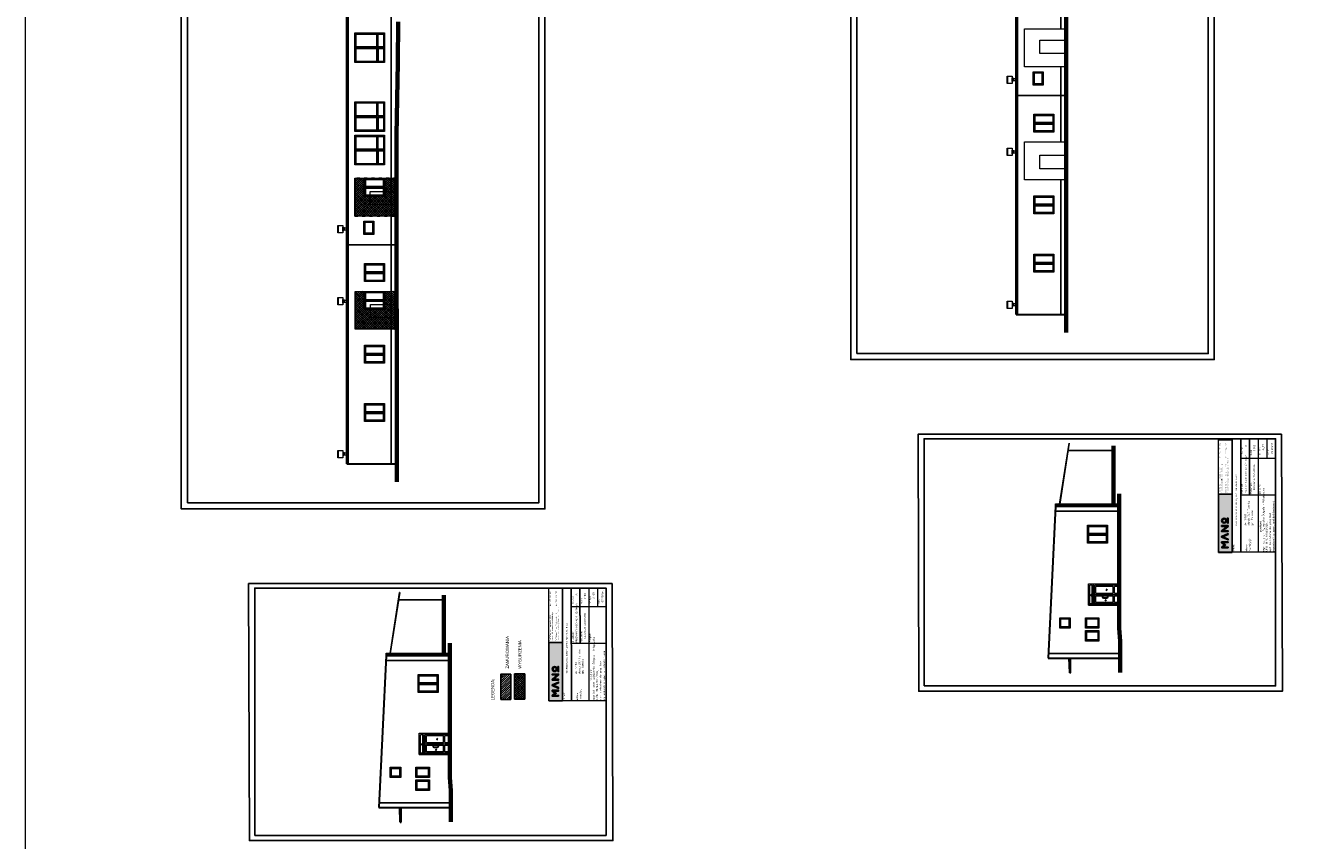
# Model space of a CAD drawing. Header units: millimetres. Extents: x -2948 to 78628, y 64669 to 215420.
# Tile 145 of 256: x 60401 to 70768, y 91853 to 98513. Entities that reach past the tile are written whole.
import ezdxf

# ---------------------------------------------------------------- set-up
doc = ezdxf.new("R2010")
doc.units = ezdxf.units.MM
doc.linetypes.add('ACAD_ISO03W100', pattern=[30, 12, -18])
doc.linetypes.add('HIDDEN', pattern=[9.525, 6.35, -3.175])
for name, color, linetype in [('-rynny', 72, 'Continuous'), ('FORMATKA', 7, 'Continuous'), ('KONSTR.STALOWA', 42, 'Continuous'), ('OPISY', 4, 'Continuous'), ('schody', 7, 'Continuous'), ('UZIOM', 33, 'Continuous')]:
    doc.layers.add(name, color=color, linetype=linetype)
for name, color, linetype, lineweight in [('-stolarka', 103, 'Continuous', 13), ('BUDYNEK', 7, 'Continuous', 70), ('NOWE SCIANY', 3, 'Continuous', 13), ('ramka', 7, 'Continuous', 0), ('SCIANY', 7, 'Continuous', 30), ('STOLARKA', 3, 'Continuous', 13), ('WENTYLACJA', 21, 'Continuous', 9), ('WYMIAR', 5, 'Continuous', 13)]:
    doc.layers.add(name, color=color, linetype=linetype, lineweight=lineweight)
doc.styles.add('100', font='isocpeur.ttf', dxfattribs={"height": 1})
doc.styles.add('agulka', font='isocpeur.ttf', dxfattribs={"height": 1})
doc.styles.add('ARIAL 20', font='arial.ttf')
doc.styles.add('MtXpl_Calibri_Light', font='calibril.ttf')

# ---------------------------------------------------------------- blocks, each defined once
blk = doc.blocks.new('G$C8D969751')
at = {"layer": 'STOLARKA', "ltscale": 2}
for p, q in [((-298, 57), (-298, 300)), ((-298, 300), (-55, 300)), ((-293, 117), (-293, 295)), ((-293, 295), (-179, 295)), ((-288, 122), (-288, 290)), ((-288, 290), (-184, 290)), ((-184, 290), (-184, 122)), ((-179, 117), (-179, 295)), ((-174, 117), (-174, 295)), ((-174, 295), (-60, 295)), ((-169, 122), (-169, 290)), ((-169, 290), (-65, 290)), ((-65, 290), (-65, 122)), ((-60, 295), (-60, 117)), ((-55, 300), (-55, 57)), ((-293, 117), (-179, 117)), ((-179, 113), (-293, 113)), ((-293, 62), (-293, 113)), ((-184, 122), (-288, 122)), ((-184, 108), (-288, 108)), ((-288, 67), (-288, 108)), ((-184, 108), (-184, 67)), ((-179, 62), (-179, 113)), ((-174, 117), (-60, 117)), ((-174, 62), (-174, 113)), ((-60, 113), (-174, 113)), ((-65, 122), (-169, 122)), ((-169, 67), (-169, 108)), ((-169, 108), (-65, 108)), ((-65, 108), (-65, 67)), ((-60, 113), (-60, 62)), ((-55, 57), (-298, 57)), ((-179, 62), (-293, 62)), ((-184, 67), (-288, 67)), ((-60, 62), (-174, 62)), ((-65, 67), (-169, 67))]:
    blk.add_line(p, q, dxfattribs=at)
blk = doc.blocks.new('G$C58D6D2C9')
at = {"layer": 'STOLARKA', "ltscale": 2}
for p, q in [((-81, 153), (-81, 10)), ((-76, 158), (-76, 5)), ((-71, 158), (-71, 5)), ((-66, 153), (-66, 10))]:
    blk.add_line(p, q, dxfattribs=at)
for points in [[(0, 0), (-147, 0), (-147, 163), (0, 163)], [(-147, 163), (0, 163), (0, 0), (-147, 0)], [(-142, 158), (-5, 158), (-5, 5), (-142, 5)]]:
    blk.add_lwpolyline(points, close=True, dxfattribs=at)
for points in [[(-81, 10), (-137, 10), (-137, 153), (-81, 153)], [(-66, 153), (-10, 153), (-10, 10), (-66, 10)]]:
    blk.add_lwpolyline(points, dxfattribs=at)
blk = doc.blocks.new('LOGO')
at = {"true_color": 0xf9f9f9}
h = blk.add_hatch(color=7, dxfattribs=at)
h.dxf.hatch_style = 1
h.paths.add_polyline_path([(-3, 131, 1), (-73, 131, 1)])
h.paths.add_polyline_path([(-62, 131, -1), (-14, 131, -1)], flags=16)
h.paths.add_polyline_path([(-118, 91), (-118, 165), (-107, 165), (-107, 76), (-119, 76), (-178, 147), (-178, 76), (-189, 76), (-189, 165), (-180, 165)])
h.paths.add_polyline_path([(-304, 76), (-265, 165), (-256, 165), (-217, 76), (-229, 76), (-261, 148), (-293, 76), (-304, 76), (-265, 165)])
h.paths.add_polyline_path([(-73, 85), (-3, 85), (-3, 76), (-73, 76)])
h.paths.add_polyline_path([(-413, 76), (-402, 76), (-402, 148), (-372, 110), (-342, 148), (-342, 76), (-331, 76), (-331, 165), (-343, 165), (-372, 128), (-402, 165), (-413, 165)])
at = {"color": 7, "true_color": 0xf9f9f9}
for points in [[(-413, 76), (-413, 165), (-402, 165), (-372, 128), (-343, 165), (-331, 165), (-331, 76)], [(-402, 76), (-402, 148), (-372, 110), (-342, 148), (-342, 76)], [(-331, 76), (-331, 165), (-343, 165), (-372, 128)], [(-304, 76), (-265, 165), (-256, 165)], [(-304, 76), (-265, 165), (-256, 165), (-217, 76)], [(-304, 76), (-293, 76)], [(-293, 76), (-261, 148), (-229, 76)], [(-265, 165), (-256, 165)], [(-217, 76), (-256, 165), (-265, 165)], [(-256, 165), (-265, 165)], [(-217, 76), (-229, 76)], [(-73, 85), (-3, 85)], [(-73, 76), (-3, 76)]]:
    blk.add_lwpolyline(points, dxfattribs=at)
for points in [[(-413, 76), (-402, 76), (-402, 148), (-372, 110), (-342, 148), (-342, 76), (-331, 76), (-331, 165), (-343, 165), (-372, 128), (-402, 165), (-413, 165), (-413, 76)], [(-304, 76), (-265, 165), (-256, 165), (-217, 76), (-229, 76), (-261, 148), (-293, 76), (-304, 76), (-265, 165)], [(-118, 91), (-118, 165), (-107, 165), (-107, 76), (-119, 76), (-178, 147), (-178, 76), (-189, 76), (-189, 165), (-180, 165), (-118, 91)], [(-73, 85), (-3, 85), (-3, 76), (-73, 76)]]:
    blk.add_lwpolyline(points, close=True, dxfattribs=at)
for radius in [34.7, 23.9]:
    blk.add_circle((-38, 131), radius, dxfattribs=at)

msp = doc.modelspace()

# ---------------------------------------------------------------- hatches: boundary and pattern name
at = {"transparency": 33554559}
h = msp.add_hatch(color=256, dxfattribs=at)
h.dxf.hatch_style = 1
h.paths.add_polyline_path([(70145.2, 94207.9), (70145.1, 94683.4), (70257.1, 94683.4), (70257.2, 94208)])
h = msp.add_hatch(color=256, dxfattribs=at)
h.dxf.hatch_style = 1
h.paths.add_polyline_path([(64677, 92995.4), (64676.9, 93470.9), (64788.9, 93470.9), (64789, 92995.4)])
at = {"true_color": 0x33a319, "transparency": 33554687}
h = msp.add_hatch(dxfattribs=at)
h.set_pattern_fill('ANSI31', color=84, scale=4, angle=90)
h.set_pattern_definition([(225, (25710.186, -13432.761), (8.9802561, -8.9802561), [])])
h.paths.add_polyline_path([(64282.9, 93212.9), (64282.9, 93006.2), (64365.8, 93006.2), (64365.8, 93212.9)])
at = {"true_color": 0xdb0000, "transparency": 33554687}
h = msp.add_hatch(dxfattribs=at)
h.set_pattern_fill('ANSI37', color=12, scale=4, angle=90)
h.set_pattern_definition([(225, (25710.186, -13432.761), (8.9802561, -8.9802561), []), (315, (25710.186, -13432.761), (8.9802561, 8.9802561), [])])
h.paths.add_polyline_path([(64396.4, 93215.5), (64396.4, 93008.8), (64479.3, 93008.8), (64479.3, 93215.5)])
at = {"layer": 'schody', "linetype": 'HIDDEN', "ltscale": 2, "true_color": 0xdb0000, "transparency": 33554687}
h = msp.add_hatch(dxfattribs=at)
h.set_pattern_fill('ANSI37', color=12, scale=4)
h.set_pattern_definition([(135, (24138.385, -24138.12), (-8.9802561, -8.9802561), []), (225, (24138.385, -24138.12), (8.9802561, -8.9802561), [])])
h.paths.add_polyline_path([(63093.4, 96340), (63093.4, 96030), (63389.4, 96030.2), (63389.4, 96122.2), (63218.9, 96122.1), (63218.9, 96193), (63170.6, 96193), (63170.6, 96340.1)])
h.paths.add_polyline_path([(63333.6, 96232.1), (63333.6, 96193), (63218.9, 96193), (63218.9, 96122.1), (63389.4, 96122.2), (63389.4, 96232)], flags=17)
h.paths.add_polyline_path([(63333.6, 96340.2), (63333.6, 96232.1), (63389.4, 96232), (63389.4, 96340.2)])
h.paths.add_polyline_path([(63389.4, 96340.2), (63389.4, 96232), (63433.5, 96231.8), (63433.4, 96340.3)])
h.paths.add_polyline_path([(63389.4, 96232), (63389.4, 96122.2), (63433.6, 96122.2), (63433.5, 96231.8)])
h.paths.add_polyline_path([(63389.4, 96122.2), (63389.4, 96030.2), (63433.7, 96030.3), (63433.6, 96122.2)])
h.paths.add_polyline_path([(63170.6, 97117), (63170.6, 97264), (63092.8, 97264), (63092.8, 96954), (63389.4, 96954.2), (63389.4, 97046.2), (63218.2, 97046.1), (63218.2, 97117)])
h.paths.add_polyline_path([(63218.2, 97117), (63218.2, 97046.1), (63389.4, 97046.2), (63389.4, 97156), (63333.6, 97156.1), (63333.6, 97117)], flags=17)
h.paths.add_polyline_path([(63333.6, 97264), (63333.6, 97156.1), (63389.4, 97156), (63389.4, 97264)], flags=17)
h.paths.add_polyline_path([(63389.4, 97264), (63389.4, 97156), (63432.9, 97155.8), (63432.8, 97264)])
h.paths.add_polyline_path([(63389.4, 97156), (63389.4, 97046.2), (63433, 97046.2), (63432.9, 97155.8)])
h.paths.add_polyline_path([(63389.4, 97046.2), (63389.4, 96954.2), (63433, 96954.3), (63433, 97046.2)])

# ---------------------------------------------------------------- linework, layer by layer
at = {"layer": '-rynny', "ltscale": 2}
for p, q in [((68815.8, 94588.7), (68815.8, 94603.7)), ((68820.9, 94601.7), (69335.4, 94601.7)), ((68820.9, 94590.7), (69335.4, 94590.7)), ((63347.6, 93368.7), (63347.6, 93383.7)), ((63352.7, 93381.7), (63867.2, 93381.7)), ((63352.7, 93370.7), (63867.2, 93370.7))]:
    msp.add_line(p, q, dxfattribs=at)
for centre in [(68815.8, 94596.2), (63347.6, 93376.2)]:
    msp.add_arc(centre, 7.5, 270, 90, dxfattribs=at)
at = {"layer": '-stolarka', "ltscale": 2}
for points in [[(68849.4, 93588.8), (68849.4, 93673.8), (68934.4, 93673.8), (68934.4, 93588.8)], [(68854.4, 93593.8), (68854.4, 93668.8), (68929.4, 93668.8), (68929.4, 93593.8)], [(68859.4, 93598.8), (68859.4, 93663.8), (68924.4, 93663.8), (68924.4, 93598.8)], [(63381.2, 92368.7), (63381.2, 92453.7), (63466.2, 92453.7), (63466.2, 92368.7)], [(63386.2, 92373.7), (63386.2, 92448.7), (63461.2, 92448.7), (63461.2, 92373.7)], [(63391.2, 92378.7), (63391.2, 92443.7), (63456.2, 92443.7), (63456.2, 92378.7)]]:
    msp.add_lwpolyline(points, close=True, dxfattribs=at)
for points in [[(68857.6, 98484.1), (68857.6, 100536.6)], [(63434.4, 94931), (63404.4, 94931), (63394.4, 94931), (63389.4, 94931), (63389.4, 99316.5)], [(68857.6, 97560.3), (68857.6, 98174.3)], [(68902.6, 96151.1), (68872.6, 96151.1), (68862.6, 96151.1), (68857.6, 96151.1), (68857.6, 97250.3)]]:
    msp.add_lwpolyline(points)
at = {"const_width": 1.31}
for points in [[(70145.2, 94207.9), (70145, 95128.1), (70257, 95128.2), (70257.2, 94208)], [(70145.2, 94207.9), (70145, 95128.1), (70257, 95128.2), (70257.2, 94208)], [(64677, 92995.4), (64676.8, 93915.6), (64788.8, 93915.6), (64789, 92995.4)], [(64677, 92995.4), (64676.8, 93915.6), (64788.8, 93915.6), (64789, 92995.4)]]:
    msp.add_lwpolyline(points, close=True, dxfattribs=at)
for points in [[(70145.1, 94683.4), (70257.1, 94683.4)], [(64676.9, 93470.9), (64788.9, 93470.9)]]:
    msp.add_lwpolyline(points, dxfattribs=at)
for points in [[(70145.2, 94207.9), (70145.1, 94683.4), (70257.1, 94683.4), (70257.2, 94208)], [(64677, 92995.4), (64676.9, 93470.9), (64788.9, 93470.9), (64789, 92995.4)], [(64282.9, 93006.2), (64282.9, 93212.9), (64365.8, 93212.9), (64365.8, 93006.2)], [(64396.4, 93008.8), (64396.4, 93215.5), (64479.3, 93215.5), (64479.3, 93008.8)]]:
    msp.add_lwpolyline(points, close=True)
at = {"layer": 'BUDYNEK', "ltscale": 2}
for p, q in [((68902.7, 96002.8), (68900.8, 98836.1)), ((63442.6, 98209), (63444.6, 98541)), ((63432.6, 97616), (63442.6, 98209)), ((63434.5, 94782.8), (63432.6, 97616)), ((69287.3, 94601.7), (69287.3, 95078.6)), ((69335.4, 93588.8), (69335.4, 94686.4)), ((69287.3, 94585.8), (69287.3, 94590.7)), ((63819.1, 93381.7), (63819.1, 93858.6)), ((63867.2, 92368.7), (63867.2, 93466.4)), ((69343.4, 93483.8), (69343.4, 93227.9)), ((63819.1, 93365.7), (63819.1, 93370.7)), ((63875.2, 92263.7), (63875.2, 92007.9))]:
    msp.add_line(p, q, dxfattribs=at)
at = {"layer": 'BUDYNEK', "color": 0, "ltscale": 2}
for p, q in [((69343.4, 93483.8), (69335.4, 93588.8)), ((63875.2, 92263.7), (63867.2, 92368.7))]:
    msp.add_line(p, q, dxfattribs=at)
at = {"layer": 'FORMATKA', "ltscale": 2}
for points in [[(70112, 106282.2), (70112, 95782.2), (67142, 95782.2), (67142, 106282.2)], [(67192, 95832.2), (67192, 106227.3), (70062, 106227.3), (70062, 95832.2)], [(64643.8, 105062.2), (64643.8, 94562.2), (61673.8, 94562.2), (61673.8, 105062.2)], [(61723.8, 94612.2), (61723.8, 105007.2), (64593.8, 105007.2), (64593.8, 94612.2)], [(70661.8, 95173.4), (70668.4, 93073.4), (67698.4, 93073.4), (67691.8, 95173.4)], [(67741.9, 93116.3), (67741.9, 95135.8), (70611.9, 95135.8), (70611.9, 93116.3)], [(65193.6, 93953.3), (65200.2, 91853.3), (62230.2, 91853.3), (62223.6, 93953.3)], [(62273.7, 91896.2), (62273.7, 93915.7), (65143.7, 93915.7), (65143.7, 91896.2)]]:
    msp.add_lwpolyline(points, close=True, dxfattribs=at)
at = {"layer": 'KONSTR.STALOWA', "ltscale": 2}
for p, q in [((68847.7, 94601.7), (68925.4, 95100.8)), ((68849.7, 94601.7), (68927.5, 95100.8)), ((68925.4, 95100.8), (68927.5, 95100.8)), ((68916.1, 95040.8), (69287.3, 95040.8)), ((68845.2, 94585.8), (68846, 94590.7)), ((68847.2, 94585.8), (68848, 94590.7)), ((63379.5, 93381.7), (63457.2, 93880.7)), ((63381.5, 93381.7), (63459.3, 93880.7)), ((63457.2, 93880.7), (63459.3, 93880.7)), ((63447.9, 93820.7), (63819.1, 93820.7)), ((63377, 93365.7), (63377.8, 93370.7)), ((63379, 93365.7), (63379.8, 93370.7))]:
    msp.add_line(p, q, dxfattribs=at)
at = {"layer": 'NOWE SCIANY', "color": 12, "linetype": 'ACAD_ISO03W100', "ltscale": 2, "true_color": 0xdb0000}
msp.add_lwpolyline([(63432.8, 97264), (63092.8, 97264), (63092.8, 96954), (63432.8, 96954)], dxfattribs=at)
at = {"layer": 'ramka'}
for p, q in [((70257.3, 94207.9), (70257, 95128.2)), ((70328, 95128.2), (70328.3, 94207.9)), ((70328.3, 94207.9), (70328, 95128.2)), ((70328.3, 94207.9), (70328, 95128.2)), ((70399, 95128.2), (70399.1, 94683.4)), ((70399.1, 94678.9), (70399, 95128.2)), ((70469.9, 95128.2), (70470.1, 94683.5)), ((70540.9, 95128.2), (70541, 94978.1)), ((70329.8, 94978), (70611.9, 94978.1)), ((70328.1, 94678.8), (70611.9, 94678.9)), ((70470.1, 94683.5), (70470.2, 94207.9)), ((64789.1, 92995.3), (64788.8, 93915.6)), ((64859.8, 93915.6), (64860.1, 92995.4)), ((64860.1, 92995.4), (64859.8, 93915.6)), ((64860.1, 92995.4), (64859.8, 93915.6)), ((64930.8, 93915.7), (64930.9, 93470.9)), ((64930.9, 93466.3), (64930.8, 93915.7)), ((65001.7, 93915.7), (65001.9, 93470.9)), ((65072.7, 93915.7), (65072.8, 93765.5)), ((64861.6, 93765.5), (65143.7, 93765.6)), ((64859.9, 93466.3), (65143.7, 93466.3)), ((65001.9, 93470.9), (65002, 92995.4))]:
    msp.add_line(p, q, dxfattribs=at)
at = {"layer": 'ramka', "color": 18, "true_color": 0x000000}
for p, q in [((70611.9, 95135.8), (70611.9, 94985.6)), ((70611.9, 95135.8), (70611.9, 94215.6)), ((65143.7, 93915.7), (65143.7, 93765.6)), ((65143.7, 93915.7), (65143.7, 92995.6))]:
    msp.add_line(p, q, dxfattribs=at)
at = {"layer": 'ramka'}
for points in [[(70145.2, 94207.9), (70145, 95128.1), (70257, 95128.2), (70257.2, 94208)], [(64677, 92995.4), (64676.8, 93915.6), (64788.8, 93915.6), (64789, 92995.4)]]:
    msp.add_lwpolyline(points, close=True, dxfattribs=at)
for points in [[(70611.9, 94208.2), (70145.2, 94208.2)], [(65143.7, 92995.6), (64677, 92995.6)]]:
    msp.add_lwpolyline(points, dxfattribs=at)
at = {"layer": 'SCIANY', "ltscale": 2}
for p, q in [((68494.8, 96151.1), (68494.8, 105818.1)), ((68498.8, 96151.1), (68498.8, 105818.1)), ((68504.8, 96151.1), (68504.8, 105818.1)), ((63026.6, 94931), (63026.6, 104598)), ((63030.6, 94931), (63030.6, 104598)), ((63036.6, 94931), (63036.6, 104598)), ((68494.8, 96151.1), (68902.6, 96151.1)), ((68494.8, 96151.1), (68902.6, 96151.1)), ((63026.6, 94931), (63434.4, 94931)), ((63026.6, 94931), (63434.4, 94931)), ((68815.3, 94585.8), (68755.4, 93342.8)), ((68815.3, 94585.8), (69335.4, 94585.8)), ((63347.1, 93365.7), (63287.2, 92122.7)), ((63347.1, 93365.7), (63867.2, 93365.7)), ((68755.4, 93342.8), (69343.4, 93342.8)), ((63287.2, 92122.7), (63875.2, 92122.7))]:
    msp.add_line(p, q, dxfattribs=at)
at = {"layer": 'SCIANY'}
for p, q in [((68931.4, 93222.8), (68927.4, 93342.8)), ((68937.4, 93222.8), (68937.4, 93342.8)), ((68931.4, 93222.8), (68937.4, 93222.8)), ((63463.2, 92002.7), (63459.2, 92122.7)), ((63469.2, 92002.7), (63469.2, 92122.7)), ((63463.2, 92002.7), (63469.2, 92002.7))]:
    msp.add_line(p, q, dxfattribs=at)
at = {"layer": 'STOLARKA', "ltscale": 2}
for p, q in [((63175.6, 97193), (63328.6, 97193)), ((63175.6, 97188), (63328.6, 97188)), ((63180.6, 97198), (63323.6, 97198)), ((63180.6, 97183), (63323.6, 97183)), ((63175.6, 96269), (63328.6, 96269)), ((63175.6, 96264), (63328.6, 96264)), ((63180.6, 96274), (63323.6, 96274)), ((63180.6, 96259), (63323.6, 96259)), ((69239.4, 94284.3), (69239.4, 94429.3)), ((69085.4, 93777.8), (69085.4, 93949.8)), ((69085.4, 93949.8), (69335.4, 93949.8)), ((69335.4, 93948.8), (69085.4, 93948.8)), ((69095.4, 93788.8), (69095.4, 93938.8)), ((69115.4, 93938.8), (69095.4, 93938.8)), ((69115.4, 93788.8), (69115.4, 93938.8)), ((69125.4, 93778.8), (69125.4, 93948.8)), ((69135.4, 93788.8), (69135.4, 93938.8)), ((69335.4, 93938.8), (69135.4, 93938.8)), ((69145.4, 93873.8), (69145.4, 93928.8)), ((69285.4, 93928.8), (69145.4, 93928.8)), ((69285.4, 93873.8), (69285.4, 93928.8)), ((69295.4, 93873.8), (69295.4, 93928.8)), ((69325.4, 93928.8), (69295.4, 93928.8)), ((69325.4, 93873.8), (69325.4, 93928.8)), ((69098.3, 93860.8), (69107.7, 93853.8)), ((69102.1, 93867.7), (69112.5, 93860.2)), ((69102.1, 93861.8), (69105, 93859.5)), ((69135.4, 93863.8), (69335.4, 93863.8)), ((69145.4, 93873.8), (69285.4, 93873.8)), ((69145.4, 93798.8), (69145.4, 93853.8)), ((69145.4, 93853.8), (69195.8, 93853.8)), ((69195.8, 93856.7), (69195.8, 93843.7)), ((69200.8, 93856.7), (69200.8, 93843.7)), ((69200.8, 93853.8), (69239.8, 93853.8)), ((69205.8, 93838.7), (69234.8, 93838.7)), ((69205.8, 93833.7), (69234.8, 93833.7)), ((69220.6, 93823.3), (69230.9, 93815.8)), ((69224.6, 93902.4), (69233.9, 93895.4)), ((69228.4, 93909.3), (69238.8, 93901.8)), ((69228.4, 93903.5), (69231.3, 93901.1)), ((69239.8, 93843.7), (69239.8, 93856.7)), ((69244.8, 93843.7), (69244.8, 93856.7)), ((69244.8, 93853.8), (69285.4, 93853.8)), ((69285.4, 93798.8), (69285.4, 93853.8)), ((69295.4, 93873.8), (69325.4, 93873.8)), ((69295.4, 93798.8), (69295.4, 93853.8)), ((69295.4, 93853.8), (69325.4, 93853.8)), ((69325.4, 93798.8), (69325.4, 93853.8)), ((69335.4, 93778.8), (69085.4, 93778.8)), ((69085.4, 93777.8), (69335.4, 93777.8)), ((69115.4, 93788.8), (69095.4, 93788.8)), ((69335.4, 93788.8), (69135.4, 93788.8)), ((69285.4, 93798.8), (69145.4, 93798.8)), ((69216.7, 93816.4), (69226.1, 93809.4)), ((69220.6, 93817.5), (69223.4, 93815.1)), ((69325.4, 93798.8), (69295.4, 93798.8)), ((63771.2, 93064.2), (63771.2, 93209.2)), ((63617.2, 92557.7), (63617.2, 92729.7)), ((63617.2, 92729.7), (63867.2, 92729.7)), ((63867.2, 92728.7), (63617.2, 92728.7)), ((63627.2, 92568.7), (63627.2, 92718.7)), ((63647.2, 92718.7), (63627.2, 92718.7)), ((63647.2, 92568.7), (63647.2, 92718.7)), ((63657.2, 92558.7), (63657.2, 92728.7)), ((63667.2, 92568.7), (63667.2, 92718.7)), ((63867.2, 92718.7), (63667.2, 92718.7)), ((63677.2, 92653.7), (63677.2, 92708.7)), ((63817.2, 92708.7), (63677.2, 92708.7)), ((63756.4, 92682.4), (63765.7, 92675.4)), ((63760.2, 92689.3), (63770.6, 92681.8)), ((63760.2, 92683.4), (63763.1, 92681.1)), ((63817.2, 92653.7), (63817.2, 92708.7)), ((63827.2, 92653.7), (63827.2, 92708.7)), ((63857.2, 92708.7), (63827.2, 92708.7)), ((63857.2, 92653.7), (63857.2, 92708.7)), ((63630.1, 92640.8), (63639.5, 92633.8)), ((63633.9, 92647.7), (63644.3, 92640.2)), ((63633.9, 92641.8), (63636.8, 92639.5)), ((63667.2, 92643.7), (63867.2, 92643.7)), ((63677.2, 92653.7), (63817.2, 92653.7)), ((63677.2, 92578.7), (63677.2, 92633.7)), ((63677.2, 92633.7), (63727.6, 92633.7)), ((63817.2, 92578.7), (63677.2, 92578.7)), ((63727.6, 92636.7), (63727.6, 92623.6)), ((63732.6, 92636.7), (63732.6, 92623.6)), ((63732.6, 92633.7), (63771.6, 92633.7)), ((63737.6, 92618.6), (63766.6, 92618.6)), ((63737.6, 92613.6), (63766.6, 92613.6)), ((63748.5, 92596.4), (63757.9, 92589.4)), ((63752.4, 92603.3), (63762.7, 92595.8)), ((63752.4, 92597.4), (63755.2, 92595.1)), ((63771.6, 92623.6), (63771.6, 92636.7)), ((63776.6, 92623.6), (63776.6, 92636.7)), ((63776.6, 92633.7), (63817.2, 92633.7)), ((63817.2, 92578.7), (63817.2, 92633.7)), ((63827.2, 92653.7), (63857.2, 92653.7)), ((63827.2, 92578.7), (63827.2, 92633.7)), ((63827.2, 92633.7), (63857.2, 92633.7)), ((63857.2, 92578.7), (63827.2, 92578.7)), ((63857.2, 92578.7), (63857.2, 92633.7)), ((63867.2, 92558.7), (63617.2, 92558.7)), ((63617.2, 92557.7), (63867.2, 92557.7)), ((63647.2, 92568.7), (63627.2, 92568.7)), ((63867.2, 92568.7), (63667.2, 92568.7))]:
    msp.add_line(p, q, dxfattribs=at)
for points in [[(68561.6, 98174.1), (68561.6, 98484.1), (68901.6, 98484.3), (68901.9, 98174.3)], [(68633.3, 98025.1), (68633.3, 98134.1), (68714.3, 98134.1), (68714.3, 98025.1)], [(68638.3, 98030.1), (68638.3, 98129.1), (68709.3, 98129.1), (68709.3, 98030.1)], [(68643.3, 98035.1), (68643.3, 98124.1), (68704.3, 98124.1), (68704.3, 98035.1)], [(68561.6, 97250.1), (68561.6, 97560.1), (68901.6, 97560.3), (68901.9, 97250.3)], [(63170.6, 97117), (63170.6, 97264), (63333.6, 97264), (63333.6, 97117)], [(63175.6, 97122), (63175.6, 97259), (63328.6, 97259), (63328.6, 97122)], [(63165.1, 96805), (63165.1, 96914), (63246.1, 96914), (63246.1, 96805)], [(63170.1, 96810), (63170.1, 96909), (63241.1, 96909), (63241.1, 96810)], [(63175.1, 96815), (63175.1, 96904), (63236.1, 96904), (63236.1, 96815)], [(63170.6, 96193), (63170.6, 96340), (63333.6, 96340), (63333.6, 96193)], [(63175.6, 96198), (63175.6, 96335), (63328.6, 96335), (63328.6, 96198)], [(69169.4, 93673.8), (69169.4, 93588.8), (69059.4, 93588.8), (69059.4, 93673.8)], [(69164.4, 93668.8), (69164.4, 93593.8), (69064.4, 93593.8), (69064.4, 93668.8)], [(69159.4, 93663.8), (69159.4, 93598.8), (69069.4, 93598.8), (69069.4, 93663.8)], [(69169.4, 93568.8), (69169.4, 93483.8), (69059.4, 93483.8), (69059.4, 93568.8)], [(69164.4, 93563.8), (69164.4, 93488.8), (69064.4, 93488.8), (69064.4, 93563.8)], [(69159.4, 93558.8), (69159.4, 93493.8), (69069.4, 93493.8), (69069.4, 93558.8)], [(63701.2, 92453.7), (63701.2, 92368.7), (63591.2, 92368.7), (63591.2, 92453.7)], [(63696.2, 92448.7), (63696.2, 92373.7), (63596.2, 92373.7), (63596.2, 92448.7)], [(63691.2, 92443.7), (63691.2, 92378.7), (63601.2, 92378.7), (63601.2, 92443.7)], [(63701.2, 92348.7), (63701.2, 92263.7), (63591.2, 92263.7), (63591.2, 92348.7)], [(63696.2, 92343.7), (63696.2, 92268.7), (63596.2, 92268.7), (63596.2, 92343.7)], [(63691.2, 92338.7), (63691.2, 92273.7), (63601.2, 92273.7), (63601.2, 92338.7)]]:
    msp.add_lwpolyline(points, close=True, dxfattribs=at)
at = {"layer": 'STOLARKA'}
for points in [[(68686.4, 98392.4), (68901.1, 98391.9)], [(68901.1, 98282.2), (68686.4, 98282.2), (68686.4, 98392.4)], [(68687.1, 97452.4), (68901.7, 97451.9)], [(68901.7, 97342.2), (68687.1, 97342.2), (68687.1, 97452.4)]]:
    msp.add_lwpolyline(points, dxfattribs=at)
at = {"layer": 'STOLARKA', "color": 84, "ltscale": 2, "true_color": 0x33a319}
for points in [[(63092.8, 96954), (63092.8, 97264), (63432.8, 97264.3), (63433, 96954.3)], [(63093.4, 96030), (63093.4, 96340), (63433.4, 96340.3), (63433.7, 96030.3)]]:
    msp.add_lwpolyline(points, close=True, dxfattribs=at)
at = {"layer": 'STOLARKA', "color": 12, "ltscale": 2, "true_color": 0xdb0000}
for points in [[(63333.6, 97264), (63333.6, 97117), (63170.6, 97117), (63170.6, 97264)], [(63333.6, 96340), (63333.6, 96193), (63170.6, 96193), (63170.6, 96340)]]:
    msp.add_lwpolyline(points, close=True, dxfattribs=at)
at = {"layer": 'STOLARKA', "ltscale": 2}
for points in [[(63180.6, 97198), (63180.6, 97254), (63323.6, 97254), (63323.6, 97198)], [(63323.6, 97183), (63323.6, 97127), (63180.6, 97127), (63180.6, 97183)], [(63180.6, 96274), (63180.6, 96330), (63323.6, 96330), (63323.6, 96274)], [(63323.6, 96259), (63323.6, 96203), (63180.6, 96203), (63180.6, 96259)]]:
    msp.add_lwpolyline(points, dxfattribs=at)
at = {"layer": 'STOLARKA', "color": 84, "true_color": 0x33a319}
for points in [[(63218.2, 97156.4), (63432.9, 97155.8)], [(63432.9, 97046.2), (63218.2, 97046.1), (63218.2, 97156.4)], [(63218.9, 96232.4), (63433.5, 96231.8)], [(63433.5, 96122.2), (63218.9, 96122.1), (63218.9, 96232.4)]]:
    msp.add_lwpolyline(points, dxfattribs=at)
at = {"layer": 'STOLARKA', "ltscale": 2}
for centre, radius, start, end in [((69198.3, 93856.7), 2.5, 0, 180), ((69205.8, 93843.7), 10, 180, 270), ((69205.8, 93843.7), 5, 180, 270), ((69234.8, 93843.7), 5, 270, 0), ((69234.8, 93843.7), 10, 270, 0), ((69242.3, 93856.7), 2.5, 0, 180), ((63730.1, 92636.7), 2.5, 0, 180), ((63737.6, 92623.6), 10, 180, 270), ((63737.6, 92623.6), 5, 180, 270), ((63766.6, 92623.6), 5, 270, 0), ((63766.6, 92623.6), 10, 270, 0), ((63774.1, 92636.7), 2.5, 0, 180)]:
    msp.add_arc(centre, radius, start, end, dxfattribs=at)
at = {"layer": 'UZIOM', "ltscale": 2}
for p, q in [((68901.4, 97940.8), (68494.8, 97940.8)), ((63433.2, 96720.8), (63026.6, 96720.8))]:
    msp.add_line(p, q, dxfattribs=at)
at = {"layer": 'UZIOM'}
for p, q in [((68813.4, 94545.8), (69335.4, 94545.8)), ((63345.2, 93325.7), (63867.2, 93325.7)), ((68757.3, 93382.8), (69343.4, 93382.8)), ((63289.1, 92162.7), (63875.2, 92162.7))]:
    msp.add_line(p, q, dxfattribs=at)
at = {"layer": 'WENTYLACJA', "ltscale": 2}
for p, q in [((68426.2, 98038.1), (68426.2, 98098.1)), ((68461.2, 98053.1), (68461.2, 98083.1)), ((68474.8, 98077.6), (68461.2, 98083.1)), ((68474.8, 98058.5), (68461.2, 98053.1)), ((68426.2, 97449.1), (68426.2, 97509.1)), ((68461.2, 97464.1), (68461.2, 97494.1)), ((68474.8, 97488.6), (68461.2, 97494.1)), ((68474.8, 97469.5), (68461.2, 97464.1)), ((62958, 96818), (62958, 96878)), ((62993, 96833), (62993, 96863)), ((63006.6, 96857.6), (62993, 96863)), ((63006.6, 96838.5), (62993, 96833)), ((62958, 96229), (62958, 96289)), ((62993, 96244), (62993, 96274)), ((63006.6, 96268.6), (62993, 96274)), ((63006.6, 96249.5), (62993, 96244)), ((68426.2, 96201.1), (68426.2, 96261.1)), ((68474.8, 96240.6), (68461.2, 96246.1)), ((68474.8, 96221.5), (68461.2, 96216.1)), ((62958, 94981), (62958, 95041)), ((63006.6, 95020.6), (62993, 95026)), ((63006.6, 95001.5), (62993, 94996))]:
    msp.add_line(p, q, dxfattribs=at)
for points in [[(68421.2, 98038.1), (68421.2, 98098.1), (68461.2, 98098.1), (68461.2, 98038.1), (68421.2, 98038.1)], [(68421.2, 97449.1), (68421.2, 97509.1), (68461.2, 97509.1), (68461.2, 97449.1), (68421.2, 97449.1)], [(62953, 96818), (62953, 96878), (62993, 96878), (62993, 96818), (62953, 96818)], [(62953, 96229), (62953, 96289), (62993, 96289), (62993, 96229), (62953, 96229)], [(68421.2, 96201.1), (68421.2, 96261.1), (68461.2, 96261.1), (68461.2, 96201.1), (68421.2, 96201.1)], [(62953, 94981), (62953, 95041), (62993, 95041), (62993, 94981), (62953, 94981)]]:
    msp.add_lwpolyline(points, dxfattribs=at)
for points in [[(68474.8, 98058.5), (68474.8, 98077.6), (68494.8, 98077.6), (68494.8, 98058.5)], [(68474.8, 97469.5), (68474.8, 97488.6), (68494.8, 97488.6), (68494.8, 97469.5)], [(63006.6, 96838.5), (63006.6, 96857.6), (63026.6, 96857.6), (63026.6, 96838.5)], [(63006.6, 96249.5), (63006.6, 96268.6), (63026.6, 96268.6), (63026.6, 96249.5)], [(68474.8, 96221.5), (68474.8, 96240.6), (68494.8, 96240.6), (68494.8, 96221.5)], [(63006.6, 95001.5), (63006.6, 95020.6), (63026.6, 95020.6), (63026.6, 95001.5)]]:
    msp.add_lwpolyline(points, close=True, dxfattribs=at)
at = {"layer": 'WYMIAR', "color": 3, "ltscale": 2}
msp.add_lwpolyline([(60400.7, 87693.5), (60400.7, 120260.7), (78627.9, 120260.7), (78627.9, 87693.5)], close=True, dxfattribs=at)

# ---------------------------------------------------------------- block references
at = {"xscale": 0.591392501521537, "yscale": 0.591392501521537, "zscale": 0.591392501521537, "rotation": 90.01203200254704}
for p in [(70269.5, 94489.4), (64801.3, 93276.9)]:
    msp.add_blockref('LOGO', p, dxfattribs=at)
at = {"layer": 'STOLARKA', "ltscale": 2, "rotation": 90}
for name, p in [('G$C8D969751', (63391.6, 98507)), ('G$C8D969751', (63391.6, 97944)), ('G$C58D6D2C9', (68801.8, 97787.1)), ('G$C8D969751', (63391.6, 97671)), ('G$C58D6D2C9', (68801.8, 97120.1)), ('G$C58D6D2C9', (68801.8, 96644.1)), ('G$C58D6D2C9', (63333.6, 96567)), ('G$C58D6D2C9', (63333.6, 95900)), ('G$C58D6D2C9', (63333.6, 95424)), ('G$C58D6D2C9', (69239.4, 94430.3)), ('G$C58D6D2C9', (63771.2, 93210.2))]:
    msp.add_blockref(name, p, dxfattribs=at)

# ---------------------------------------------------------------- texts
at = {"char_height": 9.857, "attachment_point": 1, "rotation": 90.01203, "style": '100'}
for insert in [(70152.1, 94697.1), (64683.9, 93484.6)]:
    msp.add_mtext_dynamic_manual_height_columns('{\\W1.25;TARNÓW, ul. Legionów 18/1^I^I tel. 607 106 166\\Pe-mail: biuro@manoarchitekci.pl\\P\\PCIĘŻKOWICE, ul. Tysiąclecia 10,^I^I tel. 792 641 175\\Pe-mail: ciezkowice@manoarchitekci.pl}', width=425.673, gutter_width=48.7, heights=[0], dxfattribs=dict(at, insert=insert))
at = {"color": 6, "linetype": 'Continuous', "lineweight": 13, "insert": (65352.7, 89013.3), "char_height": 13.177, "width": 2319.419, "attachment_point": 1, "rotation": 90.00428, "style": 'agulka'}
msp.add_mtext('{\\H42.12039x;elewacje projekt\\H0.4x; }\\P \\P       ', dxfattribs=at)
at = {"layer": 'OPISY', "insert": (64282.9, 93006.2), "char_height": 25, "width": 527.848, "attachment_point": 1, "rotation": 90, "style": 'ARIAL 20'}
msp.add_mtext('\\P                          ZAMUROWANIA                 ', dxfattribs=at)
at = {"layer": 'OPISY', "char_height": 25, "attachment_point": 1, "rotation": 90, "style": 'ARIAL 20'}
for s, insert in [('\\P                           WYBURZENIA                      ', (64385.7, 92995.4)), ('{\\fArial|b0|i0|c238|p34;LEGENDA}:\\P{\\fArial|b0|i0|c238|p34;                            }', (64204.9, 92999.2))]:
    msp.add_mtext(s, dxfattribs=dict(at, insert=insert))
at = {"layer": 'ramka', "linetype": 'ByBlock'}
for s, height, style, p in [('branża:', 13.31, 'agulka', (70344.5, 95000.4)), ('A', 16.3, 'agulka', (70376.4, 95068.4)), ('1:100', 16.26, 'agulka', (70447.9, 95038.1)), ('A_13', 16.26, 'agulka', (70518.5, 95040.6)), ('02.2026r.', 16.26, 'agulka', (70590, 95012.2)), ('PROGRAM FUNKCJONALNO-UŻYTKOWY', 12, 'agulka', (70376.3, 94685)), ('skala:', 13.31, 'agulka', (70419.1, 94998.3)), ('nr rys.:', 13.31, 'agulka', (70488.1, 95002)), ('data:', 13.31, 'agulka', (70556.8, 95003)), ('ELEWACJA ZACHODNIA', 13.308, 'agulka', (70444.7, 94716.9)), ('stadium:', 16.26, 'agulka', (70347.5, 94685.6)), ('rysunek:', 16.26, 'agulka', (70418.5, 94685.6)), ('podpis:', 16.26, 'agulka', (70489.5, 94685.6)), ('mgr inż. arch. Agnieszka Ścigała - Kitajewska', 16.265, 'agulka', (70519.9, 94215)), ('ograniczeń w spec. architektonicznej', 16.265, 'agulka', (70602.9, 94215.1)), ('projektant', 13.31, 'MtXpl_Calibri_Light', (70495.3, 94373.2)), (':', 13.3, 'MtXpl_Calibri_Light', (70495.3, 94461.2)), ('UPR. MPOIA/051/2014,', 16.265, 'agulka', (70547, 94215)), ('upr. budowlane do proj. bez', 16.265, 'agulka', (70574.1, 94215)), ('temat:', 16.26, 'agulka', (70276.7, 94211.1)), ('adres', 16.26, 'agulka', (70382.2, 94211.1)), ('inwestycji:', 16.265, 'agulka', (70409.3, 94211.1)), ('branża:', 13.31, 'agulka', (64876.3, 93787.9)), ('A', 16.3, 'agulka', (64908.2, 93855.8)), ('skala:', 13.31, 'agulka', (64950.9, 93785.7)), ('1:100', 16.26, 'agulka', (64979.7, 93825.6)), ('nr rys.:', 13.31, 'agulka', (65019.9, 93789.5)), ('A_09', 16.26, 'agulka', (65050.3, 93828.1)), ('data:', 13.31, 'agulka', (65088.6, 93790.4)), ('02.2026r.', 16.26, 'agulka', (65121.8, 93799.6)), ('PROGRAM FUNKCJONALNO-UŻYTKOWY', 12, 'agulka', (64908.1, 93472.5)), ('ELEWACJA ZACHODNIA', 13.308, 'agulka', (64976.5, 93504.3)), ('stadium:', 16.26, 'agulka', (64879.3, 93473)), ('rysunek:', 16.26, 'agulka', (64950.3, 93473)), ('podpis:', 16.26, 'agulka', (65021.3, 93473.1)), ('mgr inż. arch. Agnieszka Ścigała - Kitajewska', 16.265, 'agulka', (65051.7, 93002.5)), ('ograniczeń w spec. architektonicznej', 16.265, 'agulka', (65134.7, 93002.5)), ('projektant', 13.31, 'MtXpl_Calibri_Light', (65027.1, 93160.6)), (':', 13.3, 'MtXpl_Calibri_Light', (65027.1, 93248.7)), ('UPR. MPOIA/051/2014,', 16.265, 'agulka', (65078.8, 93002.5)), ('upr. budowlane do proj. bez', 16.265, 'agulka', (65105.9, 93002.5)), ('inwestycji:', 16.265, 'agulka', (64941.1, 92998.6)), ('temat:', 16.26, 'agulka', (64808.5, 92998.5)), ('adres', 16.26, 'agulka', (64914, 92998.6))]:
    msp.add_text(s, height=height, rotation=90.01631, dxfattribs=dict(at, style=style)).set_placement(p)
at = {"layer": 'ramka', "transparency": 33554687, "attachment_point": 1, "rotation": 90, "style": '100'}
for s, insert, char_height, width in [('\\pi207.26;MODERNIZACJA ISTNIEJĄCEGO BUDYNKU B-62', (70285.5, 94220.4), 13.065, 772.501), ('\\pi207.26;MODERNIZACJA ISTNIEJĄCEGO BUDYNKU B-62', (64817.3, 93007.9), 13.065, 772.501), ('\\A1;{\\C256;dz. 1/181\\Pobręb 247 Tarnów\\Pgm. Tarnów}', (70358, 94425.9), 16.13, 853.618), ('\\A1;{\\C256;dz. 1/181\\Pobręb 247 Tarnów\\Pgm. Tarnów}', (64889.8, 93213.3), 16.13, 853.618), ('\\pi207.26;MODERNIZACJA ISTNIEJĄCEGO BUDYNKU B-62', (70367.6, 90344.7), 13.065, 772.501), ('\\pi207.26;MODERNIZACJA ISTNIEJĄCEGO BUDYNKU B-62', (64391.4, 89816.4), 13.065, 772.501)]:
    msp.add_mtext(s, dxfattribs=dict(at, insert=insert, char_height=char_height, width=width))

doc.saveas('drawing.dxf')
